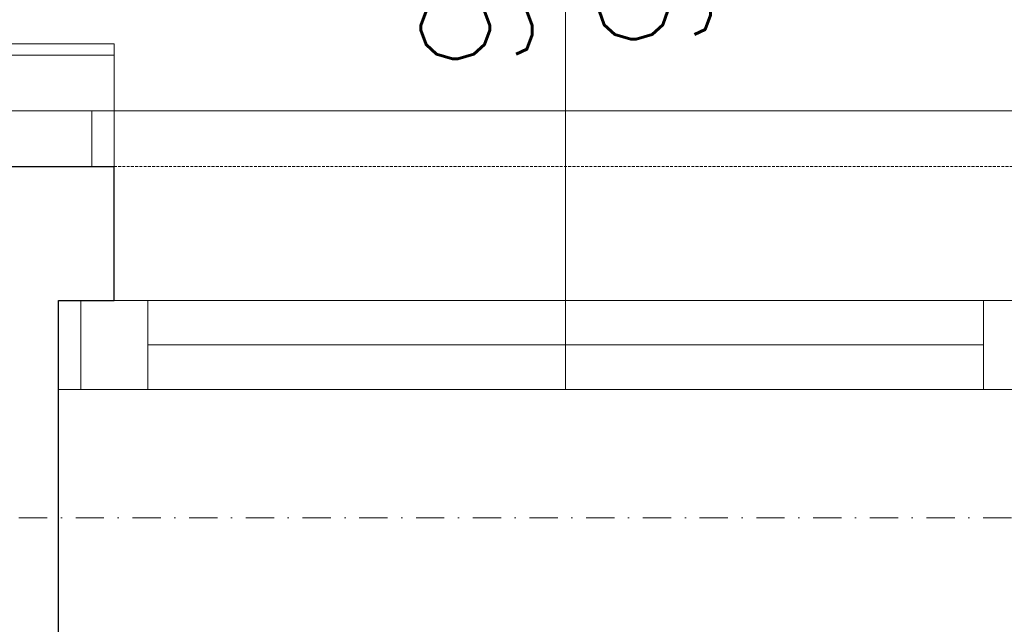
# Model space of a CAD drawing. Header units: millimetres. Extents: x -1893473 to 1546619, y -568027 to 942944.
# Tile 130 of 256: x 158102 to 158986, y -461835 to -461292. Entities that reach past the tile are written whole.
import ezdxf
from ezdxf.enums import TextEntityAlignment as Align

# ---------------------------------------------------------------- set-up
doc = ezdxf.new("R2010")
doc.units = ezdxf.units.MM
doc.header["$LTSCALE"] = 0.2
doc.linetypes.add('DASHDOT', pattern=[25.4, 12.7, -6.35, 0, -6.35])
doc.linetypes.add('HIDDEN', pattern=[9.525, 6.35, -3.175])
doc.layers.get('0').update_dxf_attribs({"lineweight": 0})
for name, color, linetype, lineweight in [('!! 0_ Istn-okna', 6, 'Continuous', 13), ('!! 0_ Istn-sciany', 7, 'Continuous', 30), ('!! 0_ Istn-widok', 1, 'Continuous', 15), ('!! 0_Istn-cienka', 4, 'Continuous', 9), ('!! 0_Opis_okna', 8, 'Continuous', 15), ('!! 0_Opis_pom', 9, 'Continuous', 13), ('!! 0_Osie', 1, 'DASHDOT', 13), ('!! 1_ tynk zewn  - nowy', 21, 'Continuous', 20), ('!! 1_OPIS POM NOWE', 140, 'Continuous', 5), ('!! 2_ remont Ocieplenie', 4, 'ZIGZAG', 5), ('P-Opis nadproża', 150, 'Continuous', 9), ('P-Osie', 1, 'DASHDOT', 18)]:
    doc.layers.add(name, color=color, linetype=linetype, lineweight=lineweight)
doc.styles.add('ARCHETYP', font='romans.shx', dxfattribs={"height": 15})
doc.styles.add('ARIAL', font='tahoma.ttf')
doc.linetypes.add('ZIGZAG', pattern='A,0.00254,-5.08,[131,ltypeshp.shx,S=5.08,R=0,X=-5.08,Y=0],-10.16,[131,ltypeshp.shx,S=5.08,R=180,X=5.08,Y=0],-5.08', length=20.32254)

# ---------------------------------------------------------------- blocks, each defined once
blk = doc.blocks.new('BLOK OSI')
at = {"layer": 'P-Osie'}
blk.add_lwpolyline([(48639.33, -194402.088), (55424.285, -194402.088)], dxfattribs=at)
blk = doc.blocks.new('1_ok-opis')
blk.add_line((0, 111.611), (0, 50))
for points in [[(-17, 128.611), (-17, 143.611)], [(17, 128.611), (17, 143.611)]]:
    blk.add_lwpolyline(points)
for centre, start, end in [((0, 143.611), 0, 180), ((0, 128.611), 180, 0)]:
    blk.add_arc(centre, 17, start, end)
at = {"style": 'ARCHETYP'}
for tag, height, rotation, p in [('NR', 12, 90, (0, 136.901)), ('NR', 12, 270, (0, 136.901)), ('SZEROKOŚĆ', 10, 270, (8, 78.291)), ('SZEROKOŚĆ', 10, 90, (-8, 78.291)), ('WYSOKOŚĆ', 10, 270, (-8, 78.291)), ('WYSOKOŚĆ', 10, 90, (8, 78.291))]:
    blk.add_attdef(tag, text='', height=height, rotation=rotation, dxfattribs=at).set_placement(p, align=Align.MIDDLE)
blk = doc.blocks.new('A$C2EB40A8D')
at = {"layer": '!! 0_ Istn-okna'}
for points in [[(-5531.12989, 32857.51397), (-4621.12989, 32857.51397)], [(-5451.12989, 32817.51397), (-4701.12989, 32817.51397)], [(-5531.12989, 32777.51397), (-4621.12989, 32777.51397)]]:
    blk.add_lwpolyline(points, dxfattribs=at)
for points in [[(-5511.12989, 32857.51397), (-5451.12989, 32857.51397), (-5451.12989, 32777.51397), (-5511.12989, 32777.51397)], [(-4701.12989, 32857.51397), (-4641.12989, 32857.51397), (-4641.12989, 32777.51397), (-4701.12989, 32777.51397)]]:
    blk.add_lwpolyline(points, close=True, dxfattribs=at)
at = {"layer": '!! 0_ Istn-sciany'}
for points in [[(-6221.12989, 32977.51397), (-5481.12989, 32977.51397)], [(-5481.12989, 32857.51397), (-5481.12989, 32977.51397)], [(-5531.12989, 32857.51397), (-5481.12989, 32857.51397)], [(-5531.12989, 32537.51397), (-5531.12989, 32857.51397)]]:
    blk.add_lwpolyline(points, dxfattribs=at)
at = {"layer": '!! 0_ Istn-widok'}
for points in [[(-4651.12989, 33027.51397), (-5501.12989, 33027.51397)], [(-5501.12989, 32977.51397), (-5501.12989, 33027.51397)]]:
    blk.add_lwpolyline(points, dxfattribs=at)
at = {"layer": '!! 0_Istn-cienka', "linetype": 'HIDDEN', "ltscale": 2}
blk.add_lwpolyline([(-4671.12989, 32977.51397), (-5481.12989, 32977.51397)], dxfattribs=at)
at = {"layer": '!! 1_ tynk zewn  - nowy'}
for points in [[(-7671.12989, 33087.51397), (-5481.12989, 33087.51397)], [(-5481.12989, 32977.51397), (-5481.12989, 33087.51397)], [(-7671.12989, 33077.51397), (-5481.12989, 33077.51397)]]:
    blk.add_lwpolyline(points, dxfattribs=at)
at = {"layer": '!! 2_ remont Ocieplenie', "linetype": 'ZIGZAG', "ltscale": 0.75}
blk.add_lwpolyline([(-7671.12989, 33027.51397), (-5481.12989, 33027.51397)], dxfattribs=at)
at = {"layer": '!! 0_Opis_okna'}
ref = blk.add_blockref('1_ok-opis', (-5076.12989, 32277.51397), dxfattribs=dict(at, xscale=10, yscale=10, zscale=10))
ref.add_attrib('WYSOKOŚĆ', '90', dxfattribs={"layer": '0', "height": 100, "rotation": 90, "style": 'ARCHETYP'}).set_placement((-4996.12989, 33164.71806), align=Align.MIDDLE)
ref.add_attrib('SZEROKOŚĆ', '90', dxfattribs={"layer": '0', "height": 100, "rotation": 90, "style": 'ARCHETYP'}).set_placement((-5156.12989, 33146.98351), align=Align.MIDDLE)
ref.add_attrib('NR', 'O3', dxfattribs={"layer": '0', "height": 120, "rotation": 90, "style": 'ARCHETYP'}).set_placement((-5076.12989, 33646.52842), align=Align.MIDDLE)
at = {"layer": '!! 0_Osie', "xscale": 10, "yscale": 10, "zscale": 10}
blk.add_blockref('BLOK OSI', (-516748.24414, 1976683.397), dxfattribs=at)
at = {"layer": '!! 0_Opis_pom', "ltscale": 0.7, "style": 'ARIAL'}
for tag, p in [('B1,21', (-891.77727, 31796.97458)), ('A1,16', (-13651.31084, 31587.95236)), ('B1,19', (-5798.61305, 31587.22944)), ('B1/17', (-9701.43347, 31565.05244)), ('1,23', (10805.41388, 31565.05244)), ('1,22', (4526.58954, 31507.65132)), ('A1,1', (-16866.13618, 31459.3792)), ('B1,18', (-7791.62894, 31330.08444)), ('B1,20', (-2961.4347, 31167.05787)), ('A1,6', (-19287.17717, 30923.71998)), ('B1,1', (14135.63445, 30913.92963)), ('B1,3', (17346.74696, 30023.81022)), ('B1,4', (29817.71501, 29157.67457)), ('A1,5', (-23454.5385, 28820.77901)), ('A1,2', (-17502.57721, 28602.57524)), ('B1,2D', (2616.16402, 28559.52261)), ('A1,15', (-13651.31084, 28261.46046)), ('B1,4', (29883.58177, 28158.35876)), ('B1,2B', (18801.54781, 27650.12382)), ('B1,2A', (13086.7373, 27376.04393)), ('A1,3', (-16846.27912, 25980.40356)), ('B1,8', (9089.53994, 25356.27639)), ('B1,6', (31915.87888, 23754.79829)), ('A1,4', (-24010.17576, 23559.17399)), ('B1,14', (-11621.32288, 23261.44183)), ('B1,13', (-3080.55208, 22924.09997)), ('B1,5', (29245.49088, 22896.69268)), ('B1,10', (3982.60923, 22874.21277)), ('B1,9', (5634.43488, 22623.92098)), ('B1,2C', (13327.26639, 22378.5328)), ('B1,7', (16398.41175, 22348.28836)), ('B1,11', (5553.20442, 20939.83877)), ('B1,12', (3693.27174, 20628.72148)), ('C1,3', (5969.08376, 16336.01084)), ('C1,2', (11955.93711, 11671.55655)), ('C1,1', (15659.17205, 11415.94196)), ('C1,4', (5140.00888, 9205.5831)), ('C1,5', (5680.4486, 6154.54995)), ('C1,10', (16327.05085, 6080.66085)), ('C1,9', (16526.57171, 3173.45283)), ('C1,6', (6367.37903, 2771.84181)), ('D0,18', (-1981.87701, -110.73158)), ('D0,7', (-13531.42299, -1159.67649)), ('C1,7', (7275.77161, -1303.00991)), ('D0,17', (2064.87671, -1345.69113)), ('D0,3', (-9324.21674, -1442.63631)), ('D0,6', (-17529.61851, -1957.37463)), ('D0,10', (-21369.4432, -2140.60378)), ('D,09', (-12990.08379, -2746.32902)), ('D0,2', (-5516.19514, -3101.87722)), ('D0,16', (2266.73061, -3284.15369)), ('D0,8', (-14357.79539, -3567.69719)), ('D0,5', (-10461.54478, -3629.26575)), ('D0,4', (-8396.53404, -4353.7937)), ('D0,15', (1974.41895, -5205.84774)), ('D0,1', (-5633.49598, -5662.48534)), ('D0,11', (-23334.09291, -6045.78706)), ('D0,12', (-22436.85763, -9302.9678)), ('D0,13', (-22436.85763, -11581.16526)), ('D0,14', (-13645.94445, -11884.57769))]:
    blk.add_attdef(tag, text='', height=119.68, dxfattribs=at).set_placement(p, align=Align.MIDDLE_CENTER)
at = {"layer": '!! 1_OPIS POM NOWE', "style": 'ARIAL'}
for tag, p in [('C1.7A', (7769.3756, 685.765)), ('C1.7C', (7655.80151, -2045.04756)), ('C1.8B', (10935.93068, -2107.41983)), ('C1.8A', (13897.39715, -2120.69016)), ('C1.7B', (8274.43201, -3270.18959)), ('E1.2', (16701.02923, -5331.07351)), ('E1.5E', (21974.23379, -5463.99012)), ('E1.5D', (24989.27391, -5785.36474)), ('E1.1', (8357.81567, -5851.01076)), ('E1.5C', (25222.53959, -6394.64172)), ('E1.5B', (27694.70831, -7009.86571)), ('E1.6', (5279.46063, -8141.28746)), ('E1.5A', (25547.9555, -8495.18994)), ('E1.5G', (23977.19473, -9792.46695)), ('E1.5F', (22414.7084, -9822.66389)), ('E1,4', (13935.69867, -10458.20073)), ('E1.5L', (28030.8296, -11267.7725)), ('E1.3', (5639.18862, -11994.01941)), ('E1.5H', (23988.49716, -12231.38049)), ('E1.5K', (27714.73934, -12977.98364)), ('E1.5I', (22290.68736, -13989.9049)), ('E1.5J', (27095.71534, -16088.17469))]:
    blk.add_attdef(tag, text='', height=119.68, dxfattribs=at).set_placement(p, align=Align.MIDDLE_CENTER)

msp = doc.modelspace()

# ---------------------------------------------------------------- block references
at = {"layer": 'P-Opis nadproża', "color": 4}
msp.add_blockref('A$C2EB40A8D', (163667.94092, -494401.63474), dxfattribs=at)

doc.saveas('drawing.dxf')
